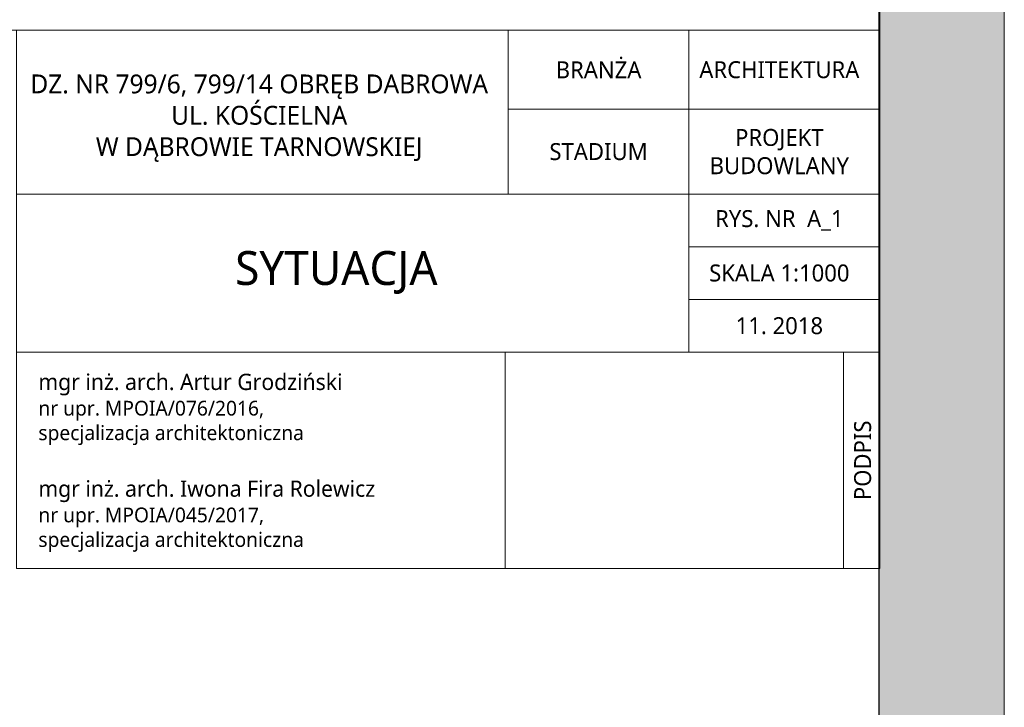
# Model space of a CAD drawing. Header units: millimetres. Extents: x 80301 to 146489, y -78581 to -28273.
# Tile 44 of 135: x 106141 to 106926, y -66549 to -66002. Entities that reach past the tile are written whole.
import ezdxf

# ---------------------------------------------------------------- set-up
doc = ezdxf.new("R2010")
doc.units = ezdxf.units.MM
doc.set_wipeout_variables(frame=1)
doc.layers.get('0').update_dxf_attribs({"lineweight": 0})
for name, color, linetype, lineweight in [('A-opisram.ART', 250, 'Continuous', 0), ('opis..KF', 250, 'Continuous', 15), ('wymiar..KF', 12, 'Continuous', 5)]:
    doc.layers.add(name, color=color, linetype=linetype, lineweight=lineweight)
doc.layers.add('A-pomocram.ART', color=254, linetype='Continuous', lineweight=0, plot=False)
doc.layers.add('A-przekrycieram.ART', color=7, linetype='Continuous', lineweight=0, true_color=0xffffff)
doc.styles.add('ARCH', font='segoeuil.ttf')

# ---------------------------------------------------------------- blocks, each defined once
blk = doc.blocks.new('*U1581')
at = {"layer": 'A-przekrycieram.ART'}
h = blk.add_hatch(color=256, dxfattribs=at)
h.dxf.hatch_style = 1
h.paths.add_polyline_path([(0, 2970), (2100, 2970), (2100, 0), (0, 0)])
h.paths.add_polyline_path([(200, 2870), (2000, 2870), (2000, 100), (200, 100)], flags=16)
at = {"layer": 'A-opisram.ART'}
blk.add_line((2000, 100), (2000, 2870), dxfattribs=at)
at = {"layer": 'A-opisram.ART', "lineweight": 30}
blk.add_lwpolyline([(200, 2870), (2000, 2870), (2000, 100), (200, 100)], close=True, dxfattribs=at)
at = {"layer": 'A-pomocram.ART'}
blk.add_lwpolyline([(0, 2970), (2100, 2970), (2100, 0), (0, 0)], close=True, dxfattribs=at)

msp = doc.modelspace()

# ---------------------------------------------------------------- wipeouts: each hides what was drawn before it
at = {"linetype": 'ByBlock'}
msp.add_wipeout([(105025.66, -65807.59), (106825.66, -65807.59), (106825.66, -66438.84), (105025.66, -66438.84)], dxfattribs=at).dxf.layer = 'wymiar..KF'

# ---------------------------------------------------------------- next in the draw order: linework, layer by layer
at = {"layer": 'opis..KF'}
for points in [[(106826.52, -65897.59), (105985.96, -65897.59), (105985.96, -66010.09), (106826.52, -66010.09)], [(106138.96, -66010.09), (106530.46, -66010.09), (106530.46, -66140.59), (106138.96, -66140.59)], [(106530.46, -66010.09), (106674.46, -66010.09), (106674.46, -66073.09), (106530.46, -66073.09)], [(106674.46, -66010.09), (106826.52, -66010.09), (106826.52, -66073.09), (106674.46, -66073.09)], [(106530.46, -66073.09), (106674.46, -66073.09), (106674.46, -66140.59), (106530.46, -66140.59)], [(106674.46, -66073.09), (106826.52, -66073.09), (106826.52, -66140.59), (106674.46, -66140.59)], [(106674.46, -66140.59), (106138.96, -66140.59), (106138.96, -66266.59), (106674.46, -66266.59)], [(106674.46, -66140.59), (106826.52, -66140.59), (106826.52, -66182.59), (106674.46, -66182.59)], [(106674.46, -66182.59), (106826.52, -66182.59), (106826.52, -66224.59), (106674.46, -66224.59)], [(106674.46, -66224.59), (106826.52, -66224.59), (106826.52, -66266.59), (106674.46, -66266.59)], [(106138.96, -66266.59), (106528.2, -66266.59), (106528.2, -66438.84), (106138.96, -66438.84)], [(106826.52, -66266.59), (106818.46, -66266.59), (106818.46, -66266.59), (106528.2, -66266.59), (106528.2, -66438.84), (106826.52, -66438.84)], [(106797.46, -66438.84), (106797.46, -66266.59), (106826.52, -66266.59), (106826.52, -66438.84)]]:
    msp.add_lwpolyline(points, close=True, dxfattribs=at)

# ---------------------------------------------------------------- next in the draw order: block references
msp.add_blockref('*U1581', (104825.66, -68677.59))

# ---------------------------------------------------------------- next in the draw order: texts
at = {"layer": 'opis..KF', "style": 'ARCH'}
for s, insert, char_height, width, attachment_point in [('\\A1;BRANŻA', (106602.46, -66041.59), 13.5, 144, 5), ('\\A1;ARCHITEKTURA', (106746.46, -66041.59), 13.5, 144, 5), ('\\A1;DZ. NR 799/6, 799/14 OBRĘB DABROWA\\PUL. KOŚCIELNA \\PW DĄBROWIE TARNOWSKIEJ', (106332.16, -66080.15), 15, 913.6275, 5), ('\\A1;PROJEKT BUDOWLANY', (106746.46, -66106.84), 13.5, 144, 5), ('\\A1;STADIUM', (106602.46, -66106.84), 13.5, 144, 5), ('\\A1;RYS. NR  A_1', (106746.46, -66161.59), 13.5, 144, 5), ('\\A1;SYTUACJA', (106393.62, -66203.1), 27, 913.6275, 5), ('\\A1;SKALA 1:1000', (106746.46, -66203.59), 13.5, 144, 5), ('\\A1;11. 2018', (106746.46, -66245.59), 13.5, 144, 5), ('{\\H1.10127x;mgr inż. arch. Artur Grodziński\\P}nr upr. MPOIA/076/2016, \\Pspecjalizacja architektoniczna', (106156.26, -66312.18), 11.7464, 411.1239, 4), ('{\\H1.10127x;mgr inż. arch. Iwona Fira Rolewicz \\P}nr upr. MPOIA/045/2017, \\Pspecjalizacja architektoniczna', (106156.26, -66397.22), 11.7464, 411.1239, 4)]:
    msp.add_mtext(s, dxfattribs=dict(at, insert=insert, char_height=char_height, width=width, attachment_point=attachment_point))
at = {"layer": 'opis..KF', "insert": (106812.88, -66352.72), "char_height": 13.5, "width": 172.25, "attachment_point": 5, "rotation": 90, "style": 'ARCH'}
msp.add_mtext('\\A1;PODPIS', dxfattribs=at)

doc.saveas('drawing.dxf')
